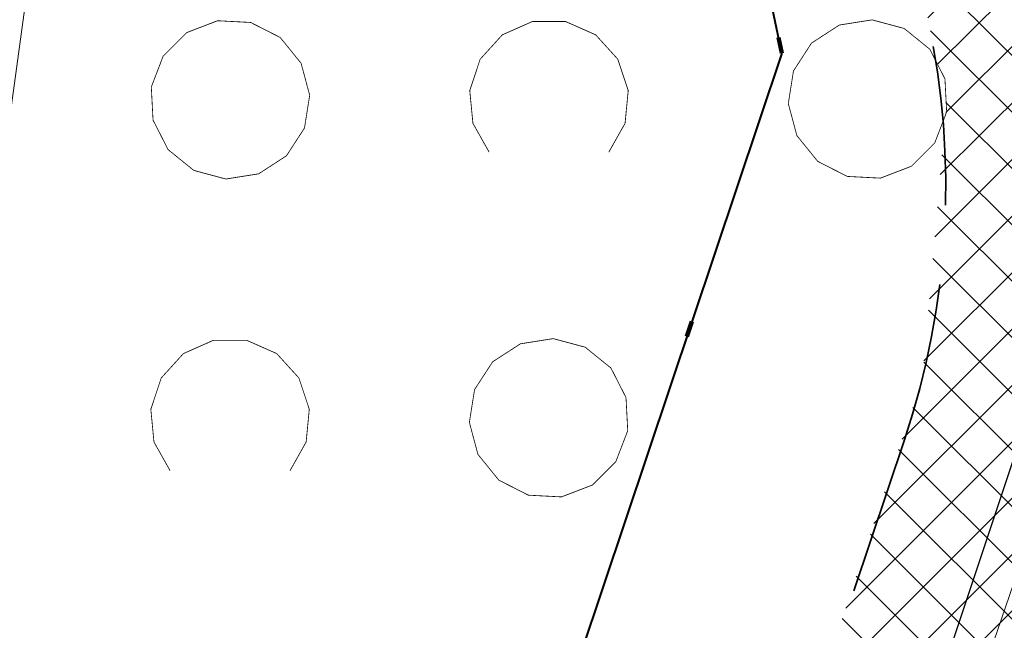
# Model space of a CAD drawing. Header units: metres. Extents: x 6599773 to 13199707, y 5688499 to 11377233.
# Tile 225 of 256: x 6600007.94 to 6600014.11, y 5689065.34 to 5689069.17. Entities that reach past the tile are written whole.
import ezdxf

# ---------------------------------------------------------------- set-up
doc = ezdxf.new("R2010")
doc.units = ezdxf.units.M
doc.header["$MEASUREMENT"] = 0
for name, pattern in [('1', [0]), ('9', [1, 0, -1]), ('BTO', [0]), ('BUG', [1.5, 1, -0.5]), ('GUK', [2, 1.5, -0.5])]:
    doc.linetypes.add(name, pattern=pattern)
doc.layers.get('0').update_dxf_attribs({"linetype": 'CONTINUOUS', "lineweight": 5})
for name, color, linetype, lineweight in [('_kolor chodnik', 50, '1', 0), ('_kolor zjazdy kostka', 7, '1', 0), ('_kolor ścieżka', 10, '1', 0), ('_kraweznik', 7, 'CONTINUOUS', 35), ('_linie rozgran', 100, '9', 90), ('_obrzeze', 10, 'BUG', 35), ('AS__Nowe_granice', 140, 'CONTINUOUS', 30), ('Kontury', 90, 'GUK', 5), ('OTK_L_5', 7, 'CONTINUOUS', 5), ('OTZ_L_1', 7, 'CONTINUOUS', 5)]:
    doc.layers.add(name, color=color, linetype=linetype, lineweight=lineweight)
for name, color, linetype, lineweight, true_color in [('_kolor jezdnia', 7, '1', 0, 0x00dbdb), ('_kolor pobocze', 7, '1', 0, 0xff66ff), ('_podział mój', 7, 'BTO', 40, 0xdb70ff)]:
    doc.layers.add(name, color=color, linetype=linetype, lineweight=lineweight, true_color=true_color)
pattern_1 = [(45, (0, 0), (-0.1767766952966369, 0.1767766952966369), []), (135, (0, 0), (-0.1767766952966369, -0.1767766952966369), [])]

# ---------------------------------------------------------------- blocks, each defined once
blk = doc.blocks.new('2_OTZK')
at = {"color": 7, "const_width": 0.005000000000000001}
for points in [[(-0.6431084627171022, 0.6411612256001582), (-0.8175084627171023, 0.5279612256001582), (-1.022908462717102, 0.4954612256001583), (-1.223708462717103, 0.5492612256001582), (-1.385308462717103, 0.6800612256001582), (-1.479708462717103, 0.8653612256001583), (-1.490508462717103, 1.072961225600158), (-1.416008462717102, 1.267061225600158), (-1.269008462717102, 1.414061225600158), (-1.074908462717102, 1.488561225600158), (-0.8673084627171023, 1.477761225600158), (-0.6820084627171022, 1.383361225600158), (-0.5512084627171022, 1.221761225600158), (-0.4974084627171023, 1.020961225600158), (-0.5299084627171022, 0.8155612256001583), (-0.6431084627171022, 0.6411612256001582)], [(0.6282915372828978, 0.6640612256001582), (0.5264915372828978, 0.8442612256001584), (0.5063915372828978, 1.050261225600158), (0.5714915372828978, 1.246761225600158), (0.7104915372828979, 1.400161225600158), (0.8997915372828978, 1.483961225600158), (1.106791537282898, 1.483961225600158), (1.296091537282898, 1.400161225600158), (1.435091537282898, 1.246761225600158), (1.500191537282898, 1.050261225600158), (1.480091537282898, 0.8442612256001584), (1.378291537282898, 0.6640612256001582)], [(-1.372308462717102, -1.335238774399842), (-1.473808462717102, -1.154938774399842), (-1.493508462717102, -0.9491387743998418), (-1.428308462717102, -0.7528387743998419), (-1.289208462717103, -0.5997387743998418), (-1.100108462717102, -0.5160387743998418), (-0.8933084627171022, -0.5160387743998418), (-0.7042084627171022, -0.5997387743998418), (-0.5651084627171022, -0.7528387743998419), (-0.4999084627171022, -0.9491387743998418), (-0.5196084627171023, -1.154938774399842), (-0.6211084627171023, -1.335238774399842)], [(0.6496915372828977, -0.6516387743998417), (0.8240915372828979, -0.5384387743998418), (1.029491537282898, -0.5059387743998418), (1.230291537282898, -0.5597387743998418), (1.391891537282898, -0.6905387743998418), (1.486291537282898, -0.8758387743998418), (1.497091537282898, -1.083438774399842), (1.422591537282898, -1.277538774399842), (1.275591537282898, -1.424538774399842), (1.081491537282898, -1.499038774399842), (0.8738915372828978, -1.488238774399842), (0.6885915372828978, -1.393838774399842), (0.5577915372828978, -1.232238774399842), (0.5039915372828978, -1.031438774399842), (0.5364915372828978, -0.8260387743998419), (0.6496915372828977, -0.6516387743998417)]]:
    blk.add_lwpolyline(points, dxfattribs=at)

msp = doc.modelspace()

# ---------------------------------------------------------------- hatches: boundary and pattern name
at = {"layer": '_kolor chodnik'}
h = msp.add_hatch(dxfattribs=at)
h.set_pattern_fill('ANSI37', color=256, scale=2)
h.set_pattern_definition(pattern_1)
h.paths.add_polyline_path([(6599849.938171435, 5688542.085872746), (6599852.232147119, 5688548.938742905), (6599853.573135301, 5688548.489851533), (6599853.827082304, 5688549.248475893), (6599851.793849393, 5688549.929093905), (6599849.895278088, 5688548.982823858), (6599847.823506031, 5688542.793750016)])
edge = h.paths.add_edge_path()
edge.add_line((6600018.106075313, 5689087.454911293), (6600022.42781917, 5689091.229234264))
edge.add_line((6600022.42781917, 5689091.229234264), (6600020.233254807, 5689093.742094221))
edge.add_line((6600020.233254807, 5689093.742094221), (6600017.159471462, 5689091.057656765))
edge.add_arc((6600023.275194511, 5689085.3851404), 8.341433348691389, 137.1531559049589, 148.8016577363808)
edge.add_line((6600016.140105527, 5689089.706021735), (6600018.106075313, 5689087.454911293))
h.paths.add_polyline_path([(6600038.501784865, 5689187.592294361), (6600037.906968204, 5689187.700586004), (6600037.63829624, 5689186.224843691), (6600038.240083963, 5689186.115282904)])
h.paths.add_polyline_path([(6600069.098302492, 5689360.276020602), (6600068.321239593, 5689360.413462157), (6600068.064048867, 5689358.936495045), (6600068.836639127, 5689358.799546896)])
h.paths.add_polyline_path([(6600082.393785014, 5689362.950258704), (6600082.941124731, 5689366.103121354), (6600081.481377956, 5689366.361351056), (6600080.923159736, 5689363.210828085)])
h.paths.add_polyline_path([(6600074.022236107, 5689388.065861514), (6600072.983907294, 5689388.249860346), (6600072.723374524, 5689386.77253894), (6600073.760538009, 5689386.588865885)])
h.paths.add_polyline_path([(6600105.613104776, 5689486.405659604), (6600106.749499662, 5689489.711933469), (6600105.298891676, 5689490.233346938), (6600104.143487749, 5689486.917306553)], flags=17)
h.paths.add_polyline_path([(6600132.519778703, 5689678.737346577), (6600131.761827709, 5689678.896110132), (6600131.444670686, 5689677.429261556), (6600132.212256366, 5689677.269208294)])
h.paths.add_polyline_path([(6600156.649397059, 5689798.7449027), (6600156.48800471, 5689797.958860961), (6600157.450195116, 5689797.757316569), (6600157.615023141, 5689798.542205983)])
h.paths.add_polyline_path([(6600189.055358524, 5689948.643107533), (6600187.902868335, 5689948.884512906), (6600187.600024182, 5689947.417400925), (6600188.748131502, 5689947.176379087)])
edge = h.paths.add_edge_path()
edge.add_line((6600204.459383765, 5690032.969035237), (6600204.153258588, 5690031.227801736))
edge.add_arc((6600202.328347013, 5690027.299936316), 4.331100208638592, 41.85300125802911, 65.08011549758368, ccw=False)
edge.add_arc((6600032.90393149, 5690051.979071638), 174.020003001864, 352.8070218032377, 353.495463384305)
edge.add_arc((6600202.372679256, 5690027.343587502), 5.999999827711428, 55.12102442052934, 69.64815978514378)
edge = h.paths.add_edge_path()
edge.add_line((6600205.046027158, 5690040.265402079), (6600204.972740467, 5690038.483452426))
edge.add_arc((6600203.986269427, 5690044.401803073), 5.999999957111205, 279.4630688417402, 294.9140560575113)
edge.add_line((6600206.513819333, 5690038.960158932), (6600206.607027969, 5690041.030672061))
edge.add_arc((6600203.986269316, 5690044.401803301), 4.270000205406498, 284.3702444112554, 307.86193139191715, ccw=False)
edge = h.paths.add_edge_path()
edge.add_arc((6600203.547470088, 5690044.558759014), 6.446878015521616, 324.4350091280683, 356.2013368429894, ccw=False)
edge.add_arc((6600203.986269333, 5690044.401803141), 6.00000007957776, 323.2169970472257, 357.4193489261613)
h.paths.add_polyline_path([(6600208.910055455, 5690121.713696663), (6600208.146285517, 5690121.748120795), (6600207.125602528, 5690121.794124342), (6600209.971605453, 5690121.665851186)])
edge = h.paths.add_edge_path()
edge.add_line((6600238.769818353, 5690481.648294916), (6600240.338176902, 5690490.873746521))
edge.add_line((6600240.338176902, 5690490.873746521), (6600241.251295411, 5690510.829461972))
edge.add_line((6600241.251295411, 5690510.829461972), (6600239.524022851, 5690510.928942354))
edge.add_line((6600239.524022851, 5690510.928942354), (6600238.633343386, 5690491.167757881))
edge.add_line((6600238.633343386, 5690491.167757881), (6600234.579716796, 5690467.661262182))
edge.add_line((6600234.579716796, 5690467.661262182), (6600234.449796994, 5690464.966873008))
edge.add_arc((6600242.443669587, 5690464.607462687), 8.00194818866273, 177.4256738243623, 268.2543056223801)
edge.add_line((6600242.199903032, 5690456.609228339), (6600242.216657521, 5690457.359274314))
edge.add_line((6600242.216657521, 5690457.359274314), (6600242.305257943, 5690458.836738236))
edge.add_arc((6600242.444504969, 5690464.607952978), 5.772894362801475, 177.0298084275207, 268.6178439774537, ccw=False)
edge.add_line((6600236.679365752, 5690464.907083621), (6600236.951876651, 5690470.95443634))
edge.add_line((6600236.951876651, 5690470.95443634), (6600238.150786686, 5690478.210832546))
edge.add_line((6600238.150786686, 5690478.210832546), (6600238.769818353, 5690481.648294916))
h.paths.add_polyline_path([(6600238.769818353, 5690481.648294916), (6600238.150786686, 5690478.210832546), (6600239.670056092, 5690477.930590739), (6600240.266710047, 5690481.376366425)], flags=17)
edge = h.paths.add_edge_path()
edge.add_line((6600223.366500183, 5690460.339976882), (6600223.276803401, 5690457.948865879))
edge.add_arc((6600221.105749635, 5690465.64864014), 7.999999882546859, 285.7465040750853, 299.8464885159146)
edge.add_line((6600225.08717264, 5690458.709744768), (6600225.240084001, 5690461.623695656))
edge.add_arc((6600221.105749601, 5690465.648640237), 5.769999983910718, 293.06724420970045, 315.7681070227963, ccw=False)
edge = h.paths.add_edge_path()
edge.add_arc((6600220.025145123, 5690444.676291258), 5.77000016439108, 37.996647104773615, 59.94382588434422, ccw=False)
edge.add_line((6600224.572175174, 5690448.22839199), (6600224.817793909, 5690451.081798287))
edge.add_arc((6600220.025145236, 5690444.676291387), 7.999999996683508, 53.19588653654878, 68.15166733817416)
edge.add_line((6600223.00235276, 5690452.101669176), (6600222.91504296, 5690449.670427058))
edge = h.paths.add_edge_path()
edge.add_arc((6600221.105749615, 5690465.648640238), 7.999999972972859, 328.0222308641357, 357.0132597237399)
edge.add_line((6600229.094882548, 5690465.23180147), (6600229.218816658, 5690467.593604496))
edge.add_line((6600229.218816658, 5690467.593604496), (6600228.218919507, 5690467.645774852))
edge.add_line((6600228.218919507, 5690467.645774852), (6600227.891778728, 5690461.411918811))
h.paths.add_polyline_path([(6600200.980142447, 5690012.236744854), (6600202.31727834, 5690011.956662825), (6600202.522293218, 5690012.935421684), (6600201.182321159, 5690013.216097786)])
h.paths.add_polyline_path([(6600196.457878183, 5689983.98337835), (6600195.202332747, 5689984.246370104), (6600194.899091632, 5689982.777335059), (6600196.150355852, 5689982.515240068)])
edge = h.paths.add_edge_path()
edge.add_line((6600112.305909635, 5689517.99101877), (6600112.691041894, 5689519.807934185))
edge.add_line((6600112.691041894, 5689519.807934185), (6600113.245521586, 5689522.423769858))
edge.add_line((6600113.245521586, 5689522.423769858), (6600111.553124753, 5689522.782507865))
edge.add_line((6600111.553124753, 5689522.782507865), (6600107.405864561, 5689503.217226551))
edge.add_line((6600107.405864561, 5689503.217226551), (6600099.494506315, 5689480.361667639))
edge.add_line((6600099.494506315, 5689480.361667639), (6600099.182814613, 5689478.891218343))
edge.add_arc((6600107.008997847, 5689477.232359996), 8.000059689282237, 168.0325629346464, 257.7529108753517)
edge.add_line((6600105.311960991, 5689469.414366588), (6600105.784990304, 5689471.593619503))
edge.add_arc((6600107.008927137, 5689477.232314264), 5.769999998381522, 168.0321375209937, 257.7533362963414, ccw=False)
edge.add_line((6600101.364343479, 5689478.42879883), (6600101.647245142, 5689479.76342708))
edge.add_line((6600101.647245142, 5689479.76342708), (6600104.143487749, 5689486.917306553))
edge.add_line((6600104.143487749, 5689486.917306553), (6600105.298891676, 5689490.233346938))
edge.add_line((6600105.298891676, 5689490.233346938), (6600108.240043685, 5689498.809726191))
edge.add_line((6600108.240043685, 5689498.809726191), (6600112.305909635, 5689517.99101877))
h.paths.add_polyline_path([(6600136.009573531, 5689645.499114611), (6600138.333647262, 5689645.012304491), (6600138.661671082, 5689646.578318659), (6600134.869459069, 5689647.372651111)])
at = {"layer": '_kolor jezdnia'}
h = msp.add_hatch(dxfattribs=at)
h.set_pattern_fill('ANSI37', color=256, scale=2.2)
h.set_pattern_definition([(311.9999999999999, (0, 0), (0.2043648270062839, 0.1840109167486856), []), (41.99999999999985, (0, 0), (-0.1840109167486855, 0.2043648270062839), [])])
edge = h.paths.add_edge_path()
edge.add_line((6599833.066047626, 5688539.933393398), (6599850.649511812, 5688527.983462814))
edge.add_arc((6599857.337592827, 5688536.653968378), 10.95025544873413, 169.5012687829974, 232.3548431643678, ccw=False)
edge.add_arc((6599858.085851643, 5688536.618142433), 11.69295282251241, 162.2507788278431, 169.9967502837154, ccw=False)
edge.add_line((6599846.949484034, 5688540.182754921), (6599847.823506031, 5688542.793750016))
edge.add_line((6599847.823506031, 5688542.793750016), (6599849.895278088, 5688548.982823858))
edge.add_line((6599849.895278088, 5688548.982823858), (6599852.434748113, 5688556.56906746))
edge.add_line((6599852.434748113, 5688556.56906746), (6599928.48625871, 5688783.760284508))
edge.add_line((6599928.48625871, 5688783.760284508), (6599931.025728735, 5688791.34652811))
edge.add_line((6599931.025728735, 5688791.34652811), (6599996.657773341, 5688987.411326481))
edge.add_line((6599996.657773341, 5688987.411326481), (6599999.197243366, 5688994.997570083))
edge.add_line((6599999.197243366, 5688994.997570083), (6600021.930100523, 5689062.908193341))
edge.add_line((6600021.930100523, 5689062.908193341), (6600017.620224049, 5689067.371531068))
edge.add_line((6600017.620224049, 5689067.371531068), (6600016.714558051, 5689064.654078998))
edge.add_line((6600016.714558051, 5689064.654078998), (6600012.423620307, 5689051.835617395))
edge.add_line((6600012.423620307, 5689051.835617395), (6600009.884150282, 5689044.249373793))
edge.add_line((6600009.884150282, 5689044.249373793), (6599977.53516164, 5688947.612159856))
edge.add_line((6599977.53516164, 5688947.612159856), (6599974.995691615, 5688940.025916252))
edge.add_line((6599974.995691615, 5688940.025916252), (6599942.096912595, 5688841.746295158))
edge.add_line((6599942.096912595, 5688841.746295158), (6599939.557442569, 5688834.160051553))
edge.add_line((6599939.557442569, 5688834.160051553), (6599882.679288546, 5688664.246042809))
edge.add_line((6599882.679288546, 5688664.246042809), (6599880.139818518, 5688656.659799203))
edge.add_line((6599880.139818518, 5688656.659799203), (6599852.464543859, 5688573.984527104))
edge.add_line((6599852.464543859, 5688573.984527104), (6599842.470137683, 5688544.127903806))
edge.add_arc((6599835.706422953, 5688546.652910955), 7.219660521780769, 248.54809133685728, 339.52856074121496, ccw=False)
h.paths.add_polyline_path([(6600044.653202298, 5689172.271628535), (6600046.276244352, 5689181.431901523), (6600047.759199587, 5689189.801539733), (6600051.0603021, 5689208.432603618), (6600052.368792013, 5689215.817578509), (6600054.808584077, 5689229.587499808), (6600056.11707399, 5689236.972474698), (6600057.346666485, 5689243.912161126), (6600058.655146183, 5689251.297078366), (6600058.831439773, 5689252.292060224), (6600060.098987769, 5689259.445963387), (6600060.139929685, 5689259.677035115), (6600061.407468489, 5689266.830886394), (6600072.329030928, 5689328.470998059), (6600073.637511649, 5689335.855921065), (6600077.337304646, 5689356.73715072), (6600078.820259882, 5689365.106788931), (6600081.142794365, 5689378.214921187), (6600082.53851694, 5689386.092227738), (6600095.187867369, 5689457.483787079), (6600091.082877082, 5689465.8405575), (6600089.043088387, 5689454.328211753), (6600087.870641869, 5689447.711051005), (6600087.560133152, 5689445.958573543), (6600086.562151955, 5689440.326076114), (6600082.433200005, 5689417.022719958), (6600080.95024477, 5689408.65308175), (6600077.202698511, 5689387.502337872), (6600075.719743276, 5689379.132699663), (6600073.469199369, 5689366.430874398), (6600071.986244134, 5689358.061236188), (6600069.986864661, 5689346.776955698), (6600068.591142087, 5689338.899649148), (6600065.559290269, 5689321.78820693), (6600064.163567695, 5689313.91090038), (6600059.719426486, 5689288.828650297), (6600058.323703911, 5689280.951343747), (6600057.563846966, 5689276.662793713), (6600056.168124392, 5689268.785487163), (6600054.804920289, 5689261.091711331), (6600053.409197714, 5689253.214404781), (6600053.264817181, 5689252.399536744), (6600051.869094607, 5689244.522230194), (6600051.183555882, 5689240.653124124), (6600049.787833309, 5689232.775817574), (6600046.593849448, 5689214.749319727), (6600045.198126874, 5689206.872013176), (6600044.41754409, 5689202.466488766), (6600042.934588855, 5689194.096850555), (6600036.429952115, 5689157.38538759), (6600034.94699688, 5689149.01574938), (6600030.579776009, 5689124.367629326), (6600027.529365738, 5689107.151445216), (6600024.895072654, 5689094.014582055), (6600030.583685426, 5689094.264316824), (6600032.945013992, 5689106.191885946), (6600043.170247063, 5689163.901990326)])
edge = h.paths.add_edge_path()
edge.add_line((6600111.106812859, 5689535.144351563), (6600111.256844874, 5689535.85214863))
edge.add_line((6600111.256844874, 5689535.85214863), (6600112.915748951, 5689543.678261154))
edge.add_line((6600112.915748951, 5689543.678261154), (6600117.304772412, 5689564.384094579))
edge.add_line((6600117.304772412, 5689564.384094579), (6600119.067357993, 5689572.699339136))
edge.add_line((6600119.067357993, 5689572.699339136), (6600120.087667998, 5689577.512794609))
edge.add_line((6600120.087667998, 5689577.512794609), (6600121.64289057, 5689584.849775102))
edge.add_line((6600121.64289057, 5689584.849775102), (6600128.436769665, 5689616.900852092))
edge.add_line((6600128.436769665, 5689616.900852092), (6600129.991992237, 5689624.237832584))
edge.add_line((6600129.991992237, 5689624.237832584), (6600132.660554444, 5689636.827148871))
edge.add_line((6600132.660554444, 5689636.827148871), (6600133.208838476, 5689639.444704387))
edge.add_line((6600133.208838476, 5689639.444704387), (6600134.848957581, 5689647.274775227))
edge.add_line((6600134.848957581, 5689647.274775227), (6600138.97649476, 5689666.979995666))
edge.add_line((6600138.97649476, 5689666.979995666), (6600140.51410642, 5689674.320687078))
edge.add_line((6600140.51410642, 5689674.320687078), (6600145.209128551, 5689696.735129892))
edge.add_line((6600145.209128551, 5689696.735129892), (6600146.746740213, 5689704.075821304))
edge.add_line((6600146.746740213, 5689704.075821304), (6600151.462308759, 5689726.588354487))
edge.add_line((6600151.462308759, 5689726.588354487), (6600152.999920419, 5689733.929045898))
edge.add_line((6600152.999920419, 5689733.929045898), (6600155.244070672, 5689744.642813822))
edge.add_line((6600155.244070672, 5689744.642813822), (6600156.781682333, 5689751.983505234))
edge.add_line((6600156.781682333, 5689751.983505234), (6600161.635515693, 5689775.156126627))
edge.add_line((6600161.635515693, 5689775.156126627), (6600163.378142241, 5689783.475576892))
edge.add_line((6600163.378142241, 5689783.475576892), (6600163.850769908, 5689785.731942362))
edge.add_line((6600163.850769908, 5689785.731942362), (6600167.028500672, 5689800.90270461))
edge.add_line((6600167.028500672, 5689800.90270461), (6600179.490888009, 5689860.399222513))
edge.add_line((6600179.490888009, 5689860.399222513), (6600181.233514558, 5689868.718672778))
edge.add_line((6600181.233514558, 5689868.718672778), (6600181.84713393, 5689871.648144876))
edge.add_line((6600181.84713393, 5689871.648144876), (6600183.38474559, 5689878.988836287))
edge.add_line((6600183.38474559, 5689878.988836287), (6600184.935818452, 5689886.393792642))
edge.add_line((6600184.935818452, 5689886.393792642), (6600186.575937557, 5689894.223863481))
edge.add_line((6600186.575937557, 5689894.223863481), (6600194.051338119, 5689929.912074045))
edge.add_line((6600194.051338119, 5689929.912074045), (6600195.691457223, 5689937.742144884))
edge.add_line((6600195.691457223, 5689937.742144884), (6600202.915799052, 5689972.231779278))
edge.add_line((6600202.915799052, 5689972.231779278), (6600204.555918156, 5689980.061850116))
edge.add_line((6600204.555918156, 5689980.061850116), (6600206.062781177, 5689987.255744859))
edge.add_line((6600206.062781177, 5689987.255744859), (6600207.702900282, 5689995.085815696))
edge.add_line((6600207.702900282, 5689995.085815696), (6600210.232559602, 5690007.162628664))
edge.add_line((6600210.232559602, 5690007.162628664), (6600211.694938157, 5690014.144150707))
edge.add_arc((6600028.177652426, 5690052.584442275), 187.5000004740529, 348.1696294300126, 357.4195276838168)
edge.add_line((6600215.487522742, 5690044.142720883), (6600208.310270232, 5690026.480446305))
edge.add_arc((6600032.903933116, 5690051.97907145), 177.2500013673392, 348.1696294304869, 351.7289130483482, ccw=False)
edge.add_line((6600206.38894146, 5690015.640182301), (6600205.966941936, 5690013.625519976))
edge.add_line((6600205.966941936, 5690013.625519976), (6600204.326822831, 5690005.795449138))
edge.add_line((6600204.326822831, 5690005.795449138), (6600197.076961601, 5689971.183982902))
edge.add_line((6600197.076961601, 5689971.183982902), (6600195.334335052, 5689962.864532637))
edge.add_line((6600195.334335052, 5689962.864532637), (6600193.44722506, 5689953.855305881))
edge.add_line((6600193.44722506, 5689953.855305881), (6600191.909227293, 5689946.512771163))
edge.add_line((6600191.909227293, 5689946.512771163), (6600185.49684423, 5689915.899498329))
edge.add_line((6600185.49684423, 5689915.899498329), (6600183.856521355, 5689908.068454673))
edge.add_line((6600183.856521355, 5689908.068454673), (6600182.066605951, 5689899.523243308))
edge.add_line((6600182.066605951, 5689899.523243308), (6600180.32407057, 5689891.204228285))
edge.add_line((6600180.32407057, 5689891.204228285), (6600174.320344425, 5689862.541919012))
edge.add_line((6600174.320344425, 5689862.541919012), (6600172.577809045, 5689854.222903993))
edge.add_line((6600172.577809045, 5689854.222903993), (6600163.663810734, 5689811.666703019))
edge.add_line((6600163.663810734, 5689811.666703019), (6600162.023782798, 5689803.837067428))
edge.add_line((6600162.023782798, 5689803.837067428), (6600160.924220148, 5689798.587659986))
edge.add_line((6600160.924220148, 5689798.587659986), (6600159.279208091, 5689790.734229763))
edge.add_line((6600159.279208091, 5689790.734229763), (6600157.107250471, 5689780.365115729))
edge.add_line((6600157.107250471, 5689780.365115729), (6600155.462238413, 5689772.511685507))
edge.add_line((6600155.462238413, 5689772.511685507), (6600153.380318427, 5689762.572418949))
edge.add_line((6600153.380318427, 5689762.572418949), (6600151.735124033, 5689754.718118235))
edge.add_line((6600151.735124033, 5689754.718118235), (6600148.586504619, 5689739.686336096))
edge.add_line((6600148.586504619, 5689739.686336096), (6600146.885007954, 5689731.563243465))
edge.add_line((6600146.885007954, 5689731.563243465), (6600141.75088822, 5689707.052510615))
edge.add_line((6600141.75088822, 5689707.052510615), (6600140.110896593, 5689699.223048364))
edge.add_line((6600140.110896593, 5689699.223048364), (6600133.483561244, 5689667.583574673))
edge.add_line((6600133.483561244, 5689667.583574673), (6600131.860394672, 5689659.834436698))
edge.add_line((6600131.860394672, 5689659.834436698), (6600131.740984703, 5689659.26436315))
edge.add_line((6600131.740984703, 5689659.26436315), (6600130.117814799, 5689651.515209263))
edge.add_line((6600130.117814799, 5689651.515209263), (6600127.278733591, 5689637.961189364))
edge.add_line((6600127.278733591, 5689637.961189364), (6600126.924568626, 5689636.290366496))
edge.add_line((6600126.924568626, 5689636.290366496), (6600125.166244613, 5689627.995226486))
edge.add_line((6600125.166244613, 5689627.995226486), (6600118.009503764, 5689594.232298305))
edge.add_line((6600118.009503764, 5689594.232298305), (6600116.251179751, 5689585.937158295))
edge.add_line((6600116.251179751, 5689585.937158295), (6600113.665314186, 5689573.737975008))
edge.add_line((6600113.665314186, 5689573.737975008), (6600111.898534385, 5689565.402943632))
edge.add_line((6600111.898534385, 5689565.402943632), (6600104.889982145, 5689532.33911599))
edge.add_line((6600104.889982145, 5689532.33911599), (6600103.226635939, 5689524.492047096))
edge.add_line((6600103.226635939, 5689524.492047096), (6600096.623876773, 5689493.342605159))
edge.add_line((6600096.623876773, 5689493.342605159), (6600094.968986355, 5689485.53542763))
edge.add_line((6600094.968986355, 5689485.53542763), (6600094.300101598, 5689482.379870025))
edge.add_line((6600094.300101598, 5689482.379870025), (6600099.182814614, 5689478.891218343))
edge.add_line((6600099.182814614, 5689478.891218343), (6600099.494506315, 5689480.361667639))
edge.add_line((6600099.494506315, 5689480.361667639), (6600111.106812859, 5689535.144351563))
edge = h.paths.add_edge_path()
edge.add_arc((6600239.213891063, 5690851.4003676), 10.0000000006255, -2.8342403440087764, 76.13703556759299, ccw=False)
edge.add_line((6600249.201658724, 5690850.905901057), (6600249.082723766, 5690848.503524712))
edge.add_line((6600249.082723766, 5690848.503524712), (6600247.016487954, 5690806.767468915))
edge.add_line((6600247.016487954, 5690806.767468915), (6600246.092398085, 5690789.152178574))
edge.add_line((6600246.092398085, 5690789.152178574), (6600233.768116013, 5690572.015170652))
edge.add_line((6600233.768116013, 5690572.015170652), (6600228.959056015, 5690465.29620206))
edge.add_line((6600228.959056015, 5690465.29620206), (6600234.588724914, 5690465.017134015))
edge.add_line((6600234.588724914, 5690465.017134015), (6600239.26254019, 5690571.767576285))
edge.add_line((6600239.26254019, 5690571.767576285), (6600252.505038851, 5690806.400146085))
edge.add_line((6600252.505038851, 5690806.400146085), (6600254.569211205, 5690848.094521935))
edge.add_arc((6600262.559425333, 5690847.6989487), 7.999999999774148, 76.13703557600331, 177.1657596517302, ccw=False)
edge.add_line((6600264.476229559, 5690855.465921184), (6600241.609896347, 5690861.109083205))
edge = h.paths.add_edge_path()
edge.add_line((6600250.031475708, 5690451.625307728), (6600250.231741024, 5690455.772579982))
edge.add_line((6600250.231741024, 5690455.772579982), (6600246.257763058, 5690456.417303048))
edge.add_line((6600246.257763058, 5690456.417303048), (6600242.171761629, 5690456.61060902))
edge.add_arc((6600242.563100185, 5690464.586983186), 7.985968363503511, 176.9123644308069, 267.1911945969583, ccw=False)
edge.add_line((6600234.588724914, 5690465.017134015), (6600228.959056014, 5690465.29620206))
edge.add_arc((6600220.965133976, 5690465.657286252), 8.002072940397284, 267.8289300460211, 357.413716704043, ccw=False)
edge.add_line((6600220.661989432, 5690457.660957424), (6600212.406915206, 5690458.119572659))
edge.add_line((6600212.406915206, 5690458.119572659), (6600208.431872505, 5690457.817501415))
edge.add_line((6600208.431872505, 5690457.817501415), (6600208.233912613, 5690454.548331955))
edge.add_line((6600208.233912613, 5690454.548331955), (6600212.129565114, 5690453.127270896))
edge.add_line((6600212.129565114, 5690453.127270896), (6600218.640548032, 5690452.76554962))
edge.add_line((6600218.640548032, 5690452.76554962), (6600216.486747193, 5690452.885205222))
edge.add_line((6600216.486747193, 5690452.885205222), (6600220.46890539, 5690452.663974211))
edge.add_arc((6600220.025145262, 5690444.676291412), 7.999999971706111, -0.3386579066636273, 86.8201700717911, ccw=False)
edge.add_line((6600228.025005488, 5690444.629006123), (6600227.803602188, 5690439.649256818))
edge.add_line((6600227.803602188, 5690439.649256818), (6600226.885525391, 5690435.936828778))
edge.add_line((6600226.885525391, 5690435.936828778), (6600225.534849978, 5690405.967249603))
edge.add_line((6600225.534849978, 5690405.967249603), (6600226.115199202, 5690402.187514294))
edge.add_line((6600226.115199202, 5690402.187514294), (6600213.445139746, 5690121.008786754))
edge.add_line((6600213.445139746, 5690121.008786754), (6600213.352800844, 5690118.960058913))
edge.add_line((6600213.352800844, 5690118.960058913), (6600209.980184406, 5690044.131649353))
edge.add_arc((6600203.986269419, 5690044.401803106), 5.999999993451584, 257.4162346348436, 357.41934921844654, ccw=False)
edge.add_line((6600202.679069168, 5690038.545931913), (6600201.589735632, 5690033.666039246))
edge.add_line((6600201.589735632, 5690033.666039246), (6600203.67987942, 5690033.199458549))
edge.add_arc((6600202.372679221, 5690027.343587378), 5.999999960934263, -8.27108729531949, 77.41623506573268, ccw=False)
edge.add_line((6600208.310270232, 5690026.480446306), (6600215.487522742, 5690044.142720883))
edge.add_line((6600215.487522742, 5690044.142720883), (6600216.199687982, 5690059.944661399))
edge.add_line((6600216.199687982, 5690059.944661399), (6600216.537356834, 5690067.437056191))
edge.add_line((6600216.537356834, 5690067.437056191), (6600223.893528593, 5690230.66011469))
edge.add_line((6600223.893528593, 5690230.66011469), (6600224.231197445, 5690238.152509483))
edge.add_line((6600224.231197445, 5690238.152509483), (6600233.507835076, 5690443.987992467))
edge.add_arc((6600241.499722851, 5690443.627812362), 7.999999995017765, 87.29208981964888, 177.4195277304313, ccw=False)
edge.add_line((6600241.877677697, 5690451.618879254), (6600246.021541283, 5690451.422886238))
edge.add_line((6600246.021541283, 5690451.422886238), (6600246.427694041, 5690451.443388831))
edge.add_line((6600246.427694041, 5690451.443388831), (6600246.793970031, 5690451.461878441))
edge.add_line((6600246.793970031, 5690451.461878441), (6600250.031475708, 5690451.625307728))
edge = h.paths.add_edge_path()
edge.add_line((6600007.33756506, 5689086.20374581), (6600006.980466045, 5689080.740822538))
edge.add_line((6600006.980466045, 5689080.740822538), (6600007.229745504, 5689080.720859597))
edge.add_line((6600007.229745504, 5689080.720859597), (6600008.093335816, 5689080.601653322))
edge.add_line((6600008.093335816, 5689080.601653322), (6600008.702681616, 5689080.53831051))
edge.add_arc((6600008.140193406, 5689070.554142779), 9.999999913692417, -18.557800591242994, 86.77547804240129, ccw=False)
edge.add_line((6600017.620224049, 5689067.371531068), (6600021.930100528, 5689062.908193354))
edge.add_arc((6599734.83819726, 5689159.011261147), 302.7499967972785, 341.4922000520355, 343.8640860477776)
edge.add_arc((6600034.895369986, 5689072.315877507), 9.581213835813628, 98.63328270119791, 164.5273290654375, ccw=False)
edge.add_line((6600033.457137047, 5689081.788529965), (6600033.832640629, 5689081.798737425))
edge.add_line((6600033.832640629, 5689081.798737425), (6600034.422462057, 5689082.05700874))
edge.add_line((6600034.422462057, 5689082.05700874), (6600036.833623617, 5689082.139040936))
edge.add_line((6600036.833623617, 5689082.139040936), (6600036.730225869, 5689087.148851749))
edge.add_line((6600036.730225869, 5689087.148851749), (6600036.579860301, 5689087.134303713))
edge.add_arc((6600036.479565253, 5689093.136286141), 6.002820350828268, 169.1687651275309, 270.9573417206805, ccw=False)
edge.add_line((6600030.583685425, 5689094.264316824), (6600024.895072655, 5689094.014582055))
edge.add_arc((6600015.200558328, 5689096.162123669), 9.929528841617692, 271.0943432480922, 347.5094668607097, ccw=False)
edge.add_arc((6600014.909438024, 5689089.646776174), 3.446070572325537, 264.4236009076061, 278.0194998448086, ccw=False)
edge.add_line((6600014.574573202, 5689086.217014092), (6600014.299554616, 5689086.232508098))
edge.add_line((6600014.299554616, 5689086.232508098), (6600010.474232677, 5689086.448019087))
edge.add_line((6600010.474232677, 5689086.448019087), (6600007.33756506, 5689086.20374581))
edge = h.paths.add_edge_path()
edge.add_line((6600105.490725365, 5689463.953528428), (6600106.927559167, 5689464.047234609))
edge.add_line((6600106.927559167, 5689464.047234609), (6600107.835, 5689468.66))
edge.add_line((6600107.835, 5689468.66), (6600105.311960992, 5689469.414366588))
edge.add_arc((6600107.008997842, 5689477.232359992), 8.000059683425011, 168.0325628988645, 257.7529109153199, ccw=False)
edge.add_line((6600099.182814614, 5689478.891218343), (6600094.300101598, 5689482.379870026))
edge.add_arc((6600586.245114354, 5689378.10423892), 502.8750369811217, 168.032376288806, 169.9522165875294)
edge.add_line((6600091.082877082, 5689465.8405575), (6600095.187867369, 5689457.483787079))
edge.add_arc((6600103.06517392, 5689456.088064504), 8.000000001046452, 77.7533362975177, 169.9524553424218, ccw=False)
edge.add_line((6600104.762140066, 5689463.906012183), (6600105.490725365, 5689463.953528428))
at = {"layer": '_kolor pobocze'}
h = msp.add_hatch(dxfattribs=at)
h.set_pattern_fill('ANSI37', color=256, scale=2)
h.set_pattern_definition(pattern_1)
edge = h.paths.add_edge_path()
edge.add_line((6600035.926965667, 5689101.56944285), (6600036.046865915, 5689102.311543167))
edge.add_arc((6600058.171848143, 5689233.778275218), 133.3154772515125, 259.4578941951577, 260.4470163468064, ccw=False)
edge.add_line((6600033.780707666, 5689102.713067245), (6600032.142559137, 5689101.847662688))
edge.add_arc((6599734.838175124, 5689159.011266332), 302.7500195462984, 347.6801154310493, 349.11639019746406, ccw=False)
edge.add_arc((6600036.478170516, 5689093.133441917), 6.000000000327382, 167.68011541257, 271.5571101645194)
edge.add_line((6600036.64121064, 5689087.1356575), (6600036.730491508, 5689087.137804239))
edge.add_line((6600036.730491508, 5689087.137804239), (6600036.71246321, 5689087.887583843))
edge.add_line((6600036.71246321, 5689087.887583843), (6600036.559840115, 5689087.884077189))
edge.add_arc((6600036.482532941, 5689093.14290691), 5.259397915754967, 170.6455005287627, 270.84221319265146, ccw=False)
edge.add_arc((6600545.796425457, 5688991.216220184), 524.6691769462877, 167.9170060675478, 168.7028219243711, ccw=False)
edge.add_line((6600032.751078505, 5689101.044345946), (6600034.011432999, 5689101.917298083))
edge.add_line((6600034.011432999, 5689101.917298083), (6600035.926965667, 5689101.56944285))
edge = h.paths.add_edge_path()
edge.add_line((6600002.828843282, 5688994.032881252), (6600003.066918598, 5688994.744091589))
edge.add_line((6600003.066918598, 5688994.744091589), (6600001.227880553, 5688995.359703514))
edge.add_line((6600001.227880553, 5688995.359703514), (6600000.55876659, 5688996.702196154))
edge.add_line((6600000.55876659, 5688996.702196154), (6600022.641310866, 5689062.67011804))
edge.add_arc((6599734.83819395, 5689159.011262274), 303.5000002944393, 341.4922000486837, 343.8640860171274)
edge.add_arc((6600035.267451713, 5689072.092773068), 9.250000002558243, 91.55711016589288, 163.8640860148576, ccw=False)
edge.add_line((6600035.016098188, 5689081.339357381), (6600036.868703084, 5689081.389717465))
edge.add_line((6600036.868703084, 5689081.389717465), (6600036.850674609, 5689082.139504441))
edge.add_line((6600036.850674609, 5689082.139504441), (6600034.995718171, 5689082.089080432))
edge.add_arc((6600035.267451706, 5689072.092773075), 9.999999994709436, 91.55711014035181, 163.8640860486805)
edge.add_arc((6599734.838192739, 5689159.011262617), 302.7500015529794, 341.4922000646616, 343.8640860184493, ccw=False)
edge.add_line((6600021.930100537, 5689062.908193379), (6599999.748942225, 5688996.6456785))
edge.add_line((6599999.748942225, 5688996.6456785), (6600000.695212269, 5688994.747107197))
edge.add_line((6600000.695212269, 5688994.747107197), (6600002.828843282, 5688994.032881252))
h.paths.add_polyline_path([(6599971.7492186, 5688907.297112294), (6599971.084233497, 5688908.631320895), (6599997.822068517, 5688988.526766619), (6599999.164561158, 5688989.195880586), (6600001.003599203, 5688988.580268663), (6600001.241674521, 5688989.291479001), (6599999.108043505, 5688990.005704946), (6599997.2094722, 5688989.059434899), (6599970.270280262, 5688908.583087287), (6599971.216550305, 5688906.684515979), (6599973.350181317, 5688905.970290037), (6599973.588256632, 5688906.681500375)])
h.paths.add_polyline_path([(6599932.504667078, 5688790.060553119), (6599931.835553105, 5688791.403045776), (6599968.343406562, 5688900.4641754), (6599969.685899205, 5688901.133289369), (6599971.524937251, 5688900.517677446), (6599971.763012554, 5688901.228887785), (6599969.629381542, 5688901.94311373), (6599967.730810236, 5688900.996843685), (6599931.025728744, 5688791.34652811), (6599931.971998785, 5688789.447956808), (6599933.988392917, 5688788.772975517), (6599934.226774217, 5688789.484136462)])
at = {"layer": '_kolor zjazdy kostka'}
h = msp.add_hatch(dxfattribs=at)
h.set_pattern_fill('ANSI37', color=256, scale=2)
h.set_pattern_definition(pattern_1)
h.paths.add_polyline_path([(6600244.137440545, 5690813.934732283), (6600242.369522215, 5690814.022127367), (6600242.097568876, 5690808.528921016), (6600243.865482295, 5690808.44142671)])
h.paths.add_polyline_path([(6600247.012128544, 5690806.679412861), (6600247.44273645, 5690815.377295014), (6600247.393289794, 5690814.378518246), (6600247.113277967, 5690808.722537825)])
h.paths.add_polyline_path([(6600242.297085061, 5690788.088808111), (6600240.958726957, 5690788.155683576), (6600240.648818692, 5690782.664569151), (6600241.987258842, 5690782.599147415)])
h.paths.add_polyline_path([(6600245.558275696, 5690780.919298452), (6600246.037231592, 5690789.405686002), (6600244.985820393, 5690788.453468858), (6600244.612601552, 5690781.981345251)])
h.paths.add_polyline_path([(6600241.348405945, 5690723.711515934), (6600242.272017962, 5690722.691689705), (6600242.749709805, 5690731.155680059), (6600241.698138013, 5690730.203317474), (6600241.472690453, 5690726.27550499)])
h.paths.add_polyline_path([(6600225.772794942, 5690394.589141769), (6600224.731429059, 5690393.637598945), (6600224.461246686, 5690387.644646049), (6600225.412923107, 5690386.603142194)])
h.paths.add_polyline_path([(6600223.012390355, 5690333.280720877), (6600223.372595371, 5690341.272607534), (6600222.32835346, 5690340.318436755), (6600222.058239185, 5690334.324941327)])
h.paths.add_polyline_path([(6600215.496388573, 5690166.390602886), (6600215.856593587, 5690174.382489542), (6600214.812834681, 5690173.428760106), (6600214.542018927, 5690167.435062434)])
h.paths.add_polyline_path([(6600212.446537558, 5690121.053392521), (6600213.399499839, 5690120.010473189), (6600213.788744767, 5690128.503024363), (6600212.745135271, 5690127.54943145)])
h.paths.add_polyline_path([(6600209.977420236, 5690121.665589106), (6600210.225142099, 5690127.162117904), (6600207.346107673, 5690127.291879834), (6600207.119593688, 5690121.794395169)])
h.paths.add_polyline_path([(6600207.950178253, 5690070.725854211), (6600204.880846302, 5690070.828947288), (6600204.643784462, 5690065.333808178), (6600207.702521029, 5690065.204598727)])
h.paths.add_polyline_path([(6600200.981479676, 5690012.236464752), (6600199.969248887, 5690007.339980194), (6600201.282587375, 5690007.064882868), (6600202.31726072, 5690011.956666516)])
h.paths.add_polyline_path([(6600193.613960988, 5689970.406358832), (6600192.398010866, 5689970.660657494), (6600191.286205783, 5689965.274578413), (6600192.486379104, 5689965.023185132)])
h.paths.add_polyline_path([(6600189.061271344, 5689948.671423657), (6600189.984133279, 5689953.050774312), (6600188.818902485, 5689953.32186217), (6600187.908781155, 5689948.91282903)])
h.paths.add_polyline_path([(6600180.976201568, 5689915.317449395), (6600179.952861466, 5689910.421322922), (6600181.008474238, 5689910.200199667), (6600182.033843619, 5689915.09540201)])
h.paths.add_polyline_path([(6600176.508279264, 5689893.538690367), (6600177.476023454, 5689893.335973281), (6600178.603605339, 5689898.719146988), (6600177.636002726, 5689898.922290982)])
h.paths.add_polyline_path([(6600179.28182965, 5689859.401159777), (6600180.522246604, 5689860.211927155), (6600181.057490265, 5689860.561775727), (6600183.598022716, 5689860.029600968), (6600184.726606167, 5689865.412570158), (6600182.186324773, 5689865.943033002), (6600181.604764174, 5689866.832779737), (6600181.024456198, 5689867.720610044)])
h.paths.add_polyline_path([(6600160.20081012, 5689810.862606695), (6600159.232772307, 5689811.065842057), (6600158.207991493, 5689806.171529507), (6600159.17573568, 5689805.968812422)])
h.paths.add_polyline_path([(6600156.493917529, 5689797.987177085), (6600155.463416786, 5689793.068691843), (6600156.431160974, 5689792.865974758), (6600157.461419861, 5689797.784520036)])
edge = h.paths.add_edge_path()
edge.add_arc((6600173.111981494, 5689800.679690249), 5.999999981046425, 204.6731153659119, 239.5411154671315, ccw=False)
edge.add_arc((6600173.162096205, 5689800.685330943), 6.047914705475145, 168.3203586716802, 204.5234866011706, ccw=False)
edge.add_line((6600167.239404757, 5689801.909666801), (6600163.65166784, 5689784.781499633))
edge.add_arc((6600169.524220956, 5689783.551410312), 5.999999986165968, 139.2146049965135, 168.1696294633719, ccw=False)
edge.add_arc((6600169.524220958, 5689783.551410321), 5.999999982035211, 96.80962310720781, 139.2146050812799, ccw=False)
edge.add_line((6600168.81279652, 5689789.509083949), (6600170.070461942, 5689795.507731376))
h.paths.add_polyline_path([(6600163.526364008, 5689776.866746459), (6600166.051243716, 5689776.337874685), (6600167.179826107, 5689781.720838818), (6600164.653945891, 5689782.24992016), (6600163.941148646, 5689783.340449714), (6600163.493329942, 5689784.025580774), (6600161.750703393, 5689775.706130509), (6600162.438017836, 5689776.155376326)])
h.paths.add_polyline_path([(6600152.614191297, 5689774.643430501), (6600153.639138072, 5689779.536616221), (6600152.646757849, 5689779.74492896), (6600151.646447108, 5689774.846147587)])
h.paths.add_polyline_path([(6600150.121074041, 5689767.466820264), (6600148.177624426, 5689758.167954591), (6600149.115997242, 5689757.971390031), (6600151.066362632, 5689767.268392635)])
h.paths.add_polyline_path([(6600142.970741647, 5689739.332500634), (6600141.888449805, 5689734.142420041), (6600144.036614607, 5689733.695518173), (6600145.123068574, 5689738.882330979)])
h.paths.add_polyline_path([(6600136.256357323, 5689701.052153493), (6600137.154085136, 5689700.864096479), (6600138.287960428, 5689706.274871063), (6600137.38649247, 5689706.464182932)])
h.paths.add_polyline_path([(6600130.081494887, 5689667.099389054), (6600129.212847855, 5689667.281639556), (6600128.083282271, 5689661.898895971), (6600128.953953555, 5689661.716447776)])
h.paths.add_polyline_path([(6600128.397394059, 5689659.030340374), (6600127.554144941, 5689659.207226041), (6600126.493408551, 5689653.810049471), (6600127.269860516, 5689653.647397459)])
h.paths.add_polyline_path([(6600134.990411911, 5689640.633636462), (6600137.30714639, 5689640.148363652), (6600138.339560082, 5689645.040620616), (6600136.015486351, 5689645.500958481), (6600135.435178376, 5689646.388788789), (6600134.8548704, 5689647.276619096), (6600133.214751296, 5689639.446548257), (6600134.102581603, 5689640.026856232)])
h.paths.add_polyline_path([(6600122.164164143, 5689634.294831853), (6600121.024067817, 5689628.914244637), (6600122.015114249, 5689628.705875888), (6600123.155614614, 5689634.086346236)])
h.paths.add_polyline_path([(6600114.542075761, 5689593.450769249), (6600113.493359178, 5689593.398339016), (6600112.364315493, 5689588.045694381), (6600113.29076438, 5689587.547532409)])
h.paths.add_polyline_path([(6600110.194543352, 5689572.941097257), (6600109.207819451, 5689573.148880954), (6600108.06771793, 5689567.768269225), (6600109.050143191, 5689567.53521504)])
h.paths.add_polyline_path([(6600119.083213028, 5689565.540446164), (6600119.089125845, 5689565.542290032), (6600121.462438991, 5689565.065690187), (6600122.598093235, 5689570.447168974), (6600120.229622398, 5689570.949214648), (6600119.651446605, 5689571.8119627), (6600119.073270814, 5689572.72765526), (6600117.310757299, 5689564.412754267)])
h.paths.add_polyline_path([(6600101.698666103, 5689532.937884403), (6600100.730666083, 5689533.141679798), (6600099.694214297, 5689528.250234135), (6600100.669121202, 5689528.045267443)])
h.paths.add_polyline_path([(6600094.06402112, 5689496.827028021), (6600093.080194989, 5689497.033910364), (6600092.036590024, 5689492.143967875), (6600093.038865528, 5689491.933250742)])
h.paths.add_polyline_path([(6600083.709836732, 5689453.749808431), (6600082.738586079, 5689448.336231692), (6600084.647281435, 5689448.027407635), (6600085.606840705, 5689453.416583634)])
h.paths.add_polyline_path([(6600084.434394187, 5689446.825895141), (6600083.731191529, 5689446.921126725), (6600082.928047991, 5689442.491821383), (6600083.649300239, 5689442.394910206)])
h.paths.add_polyline_path([(6600078.04194071, 5689410.721110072), (6600078.996952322, 5689416.137564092), (6600078.0548333, 5689416.304853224), (6600077.111232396, 5689410.886043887)])
h.paths.add_polyline_path([(6600072.911565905, 5689386.768652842), (6600071.96046622, 5689381.312635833), (6600072.800073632, 5689381.163221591), (6600073.76645083, 5689386.590709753)])
h.paths.add_polyline_path([(6600082.887400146, 5689379.432062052), (6600085.278102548, 5689379.034943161), (6600086.160383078, 5689383.956496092), (6600083.759726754, 5689384.355378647), (6600083.152078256, 5689385.224725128), (6600082.544429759, 5689386.094071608), (6600081.148707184, 5689378.216765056), (6600082.018053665, 5689378.824413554)])
h.paths.add_polyline_path([(6600080.731401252, 5689363.247695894), (6600080.041469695, 5689363.369939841), (6600079.433821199, 5689364.239286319), (6600078.8261727, 5689365.108632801), (6600077.343217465, 5689356.73899459), (6600078.212563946, 5689357.346643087), (6600079.081910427, 5689357.954291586), (6600081.429189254, 5689357.564866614), (6600082.388748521, 5689362.980514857)])
h.paths.add_polyline_path([(6600069.104215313, 5689360.304336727), (6600070.063917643, 5689365.720487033), (6600069.2708267, 5689365.861009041), (6600068.327152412, 5689360.441778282)])
h.paths.add_polyline_path([(6600066.55061698, 5689345.891799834), (6600065.546169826, 5689346.069805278), (6600064.677796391, 5689341.145792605), (6600065.678290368, 5689340.968483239)])
h.paths.add_polyline_path([(6600061.138656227, 5689321.077501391), (6600060.270282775, 5689316.15348863), (6600061.250715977, 5689315.979734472), (6600062.127590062, 5689320.902245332)])
h.paths.add_polyline_path([(6600055.325252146, 5689288.11325564), (6600054.456878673, 5689283.189242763), (6600055.410852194, 5689283.020177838), (6600056.28317863, 5689287.917022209)])
h.paths.add_polyline_path([(6600048.045675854, 5689182.819289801), (6600050.371939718, 5689182.407116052), (6600051.314445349, 5689187.67761207), (6600048.980409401, 5689188.064690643), (6600048.372760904, 5689188.934037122), (6600047.765112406, 5689189.803383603), (6600046.306982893, 5689181.603992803), (6600046.972918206, 5689182.069462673)])
h.paths.add_polyline_path([(6600040.943690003, 5689201.374141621), (6600039.339175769, 5689201.66987967), (6600038.429882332, 5689196.244216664), (6600039.984130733, 5689195.958493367)])
h.paths.add_polyline_path([(6600032.993704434, 5689156.473759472), (6600032.278185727, 5689156.600537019), (6600031.299242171, 5689151.188930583), (6600032.034145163, 5689151.058111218)])
h.paths.add_polyline_path([(6600026.309179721, 5689123.603833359), (6600025.417362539, 5689118.683970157), (6600026.271201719, 5689118.532684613), (6600027.143528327, 5689123.456001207)])
h.paths.add_polyline_path([(6600013.302986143, 5689054.462576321), (6600015.84245617, 5689062.048819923), (6600014.576741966, 5689061.417973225), (6600012.672139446, 5689055.728290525)])
h.paths.add_polyline_path([(6599974.547216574, 5688938.686171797), (6599977.086686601, 5688946.272415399), (6599975.820972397, 5688945.641568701), (6599973.916369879, 5688939.951886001)])
h.paths.add_polyline_path([(6599942.102825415, 5688841.748139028), (6599940.837111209, 5688841.117292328), (6599938.932508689, 5688835.427609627), (6599939.563355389, 5688834.161895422)])
h.paths.add_polyline_path([(6599882.685201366, 5688664.247886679), (6599881.419487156, 5688663.617039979), (6599879.514884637, 5688657.927357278), (6599880.145731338, 5688656.661643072)])
h.paths.add_polyline_path([(6599851.799762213, 5688549.930937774), (6599853.832995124, 5688549.250319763), (6599855.420163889, 5688553.991722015), (6599853.386930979, 5688554.672340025), (6599852.913795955, 5688555.621625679), (6599852.440660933, 5688556.570911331), (6599849.901190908, 5688548.984667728)])
h.paths.add_polyline_path([(6600233.581687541, 5690586.458647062), (6600234.520016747, 5690585.337735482), (6600234.976631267, 5690593.42826699), (6600233.922640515, 5690592.499827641)])
h.paths.add_polyline_path([(6600231.728371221, 5690526.750719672), (6600230.676277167, 5690525.793817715), (6600230.420013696, 5690519.782861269), (6600231.363586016, 5690518.655686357)])
h.paths.add_polyline_path([(6600237.577122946, 5690639.505119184), (6600236.516490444, 5690638.540451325), (6600236.176926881, 5690632.541599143), (6600237.1204992, 5690631.41442423)])
h.paths.add_polyline_path([(6600238.927801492, 5690681.139540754), (6600239.8637879, 5690680.021427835), (6600240.320411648, 5690688.112122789), (6600239.268317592, 5690687.155220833)])
h.paths.add_polyline_path([(6600218.122284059, 5690224.814875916), (6600217.079933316, 5690223.862433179), (6600216.809648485, 5690217.865326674), (6600217.762143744, 5690216.822918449)])
h.paths.add_polyline_path([(6600219.363739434, 5690274.535639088), (6600220.315886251, 5690273.493612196), (6600220.675810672, 5690281.480778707), (6600219.633750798, 5690280.528598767)])
h.paths.add_polyline_path([(6600168.75986753, 5689856.554734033), (6600169.729143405, 5689856.351696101), (6600170.857343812, 5689861.737822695), (6600169.889741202, 5689861.940966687)])
h.paths.add_polyline_path([(6600168.841833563, 5689852.115601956), (6600167.871405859, 5689852.319339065), (6600166.844894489, 5689847.425845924), (6600167.816759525, 5689847.221809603)])
at = {"layer": '_kolor ścieżka'}
h = msp.add_hatch(dxfattribs=at)
h.set_pattern_fill('ANSI37', color=10, scale=2)
h.set_pattern_definition(pattern_1)
edge = h.paths.add_edge_path()
edge.add_line((6599877.145262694, 5688659.244027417), (6599854.614951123, 5688591.938475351))
edge.add_line((6599854.614951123, 5688591.938475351), (6599854.214414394, 5688589.387325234))
edge.add_line((6599854.214414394, 5688589.387325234), (6599839.435327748, 5688545.233719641))
edge.add_arc((6599834.52303551, 5688547.748213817), 5.518450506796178, 246.5150871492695, 332.8930934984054, ccw=False)
edge.add_line((6599832.323891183, 5688542.68688393), (6599836.925902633, 5688539.594394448))
edge.add_arc((6599835.881373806, 5688546.528699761), 7.012533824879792, 278.5661808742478, 339.9794081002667)
edge.add_line((6599842.470137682, 5688544.127903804), (6599857.359687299, 5688588.607952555))
edge.add_line((6599857.359687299, 5688588.607952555), (6599857.303782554, 5688591.591210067))
edge.add_line((6599857.303782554, 5688591.591210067), (6599879.508971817, 5688657.925513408))
edge.add_line((6599879.508971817, 5688657.925513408), (6599879.193548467, 5688658.558370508))
edge.add_line((6599879.193548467, 5688658.558370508), (6599877.145262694, 5688659.244027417))
h.paths.add_polyline_path([(6599879.193548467, 5688658.558370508), (6599879.508971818, 5688657.925513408), (6599881.413574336, 5688663.615196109), (6599880.780717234, 5688663.299772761), (6599878.732431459, 5688663.985429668), (6599877.145262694, 5688659.244027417)])
h.paths.add_polyline_path([(6599938.926595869, 5688835.425765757), (6599938.61117252, 5688836.058622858), (6599936.562886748, 5688836.744279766), (6599878.732431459, 5688663.985429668), (6599880.780717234, 5688663.299772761), (6599881.413574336, 5688663.615196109)])
h.paths.add_polyline_path([(6599974.364844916, 5688941.291630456), (6599974.049421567, 5688941.924487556), (6599972.001135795, 5688942.610144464), (6599936.562886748, 5688836.744279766), (6599938.61117252, 5688836.058622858), (6599938.926595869, 5688835.425765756)])
h.paths.add_polyline_path([(6599974.049421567, 5688941.924487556), (6599974.364844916, 5688941.291630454), (6600009.253303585, 5689045.515087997), (6600008.937880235, 5689046.147945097), (6600006.889594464, 5689046.833602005), (6599972.001135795, 5688942.610144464)])
h.paths.add_polyline_path([(6600008.937880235, 5689046.147945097), (6600009.253303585, 5689045.515087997), (6600011.157906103, 5689051.204770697), (6600010.525049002, 5689050.889347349), (6600008.476763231, 5689051.575004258), (6600006.889594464, 5689046.833602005)])
edge = h.paths.add_edge_path()
edge.add_arc((6599858.085851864, 5688536.618142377), 11.69295304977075, 162.2507788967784, 169.9967501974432)
edge.add_line((6599846.570656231, 5688538.649255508), (6599849.824991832, 5688528.706403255))
edge.add_line((6599849.824991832, 5688528.706403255), (6599853.135519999, 5688528.731057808))
edge.add_line((6599853.135519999, 5688528.731057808), (6599849.868997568, 5688538.728963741))
edge.add_line((6599849.868997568, 5688538.728963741), (6599850.886451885, 5688541.768438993))
edge.add_line((6599850.886451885, 5688541.768438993), (6599849.938171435, 5688542.085872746))
edge.add_line((6599849.938171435, 5688542.085872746), (6599847.823506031, 5688542.793750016))
edge.add_line((6599847.823506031, 5688542.793750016), (6599846.949484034, 5688540.182754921))
edge = h.paths.add_edge_path()
edge.add_arc((6600008.743460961, 5689068.123037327), 7.659999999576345, 341.4922000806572, 372.1491631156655)
edge.add_line((6600016.231900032, 5689069.735141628), (6600014.371922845, 5689078.374983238))
edge.add_arc((6600008.140193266, 5689070.554142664), 10.00000004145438, 51.45178747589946, 78.26461791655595)
edge.add_line((6600010.174112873, 5689080.345116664), (6600010.018184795, 5689077.577393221))
edge.add_arc((6600009.814745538, 5689075.098871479), 2.486856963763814, 14.594442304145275, 85.30763078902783, ccw=False)
edge.add_line((6600012.221360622, 5689075.725498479), (6600013.747330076, 5689068.637167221))
edge.add_line((6600013.747330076, 5689068.637167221), (6600013.596857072, 5689066.921144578))
edge.add_line((6600013.596857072, 5689066.921144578), (6600008.476763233, 5689051.575004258))
edge.add_line((6600008.476763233, 5689051.575004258), (6600010.525049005, 5689050.88934735))
edge.add_line((6600010.525049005, 5689050.88934735), (6600011.157906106, 5689051.204770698))
edge.add_line((6600011.157906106, 5689051.204770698), (6600016.00728921, 5689065.691494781))

# ---------------------------------------------------------------- linework, layer by layer
at = {"layer": '_kraweznik'}
msp.add_arc((6600008.140193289, 5689070.554142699), 10, 341.4422000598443, 86.77547739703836, dxfattribs=at)
at = {"layer": '_linie rozgran', "lineweight": 90, "ltscale": 2}
msp.add_lwpolyline([(6599853.466151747, 5688593.232024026), (6600012.715234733, 5689068.96212712), (6600010.994881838, 5689077.099569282), (6600005.589981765, 5689077.453167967), (6600007.05000001, 5689081.92), (6600019.370000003, 5689082.130000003), (6600020.180000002, 5689089.910000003), (6600010.621705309, 5689089.830800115), (6600022.118272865, 5689100.560256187), (6600024.91, 5689115.9), (6600037.05, 5689183.01), (6600041.72, 5689208.53), (6600037.372048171, 5689209.468448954), (6600049.454106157, 5689277.155403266), (6600053.249924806, 5689276.350560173), (6600065.754156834, 5689347.254383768), (6600066.019955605, 5689347.197897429), (6600074.951355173, 5689398.500671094), (6600083.776955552, 5689447.173513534)], dxfattribs=at)
at = {"layer": '_obrzeze'}
msp.add_line((6600013.484863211, 5689066.53586856), (6599854.614951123, 5688591.938475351), dxfattribs=at)
msp.add_arc((6600008.74346096, 5689068.123037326), 5, 341.4922000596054, 12.14916308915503, dxfattribs=at)
at = {"layer": '_podział mój'}
for q in [(6600010.994881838, 5689077.099569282), (6599853.466151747, 5688593.232024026)]:
    msp.add_line((6600012.715234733, 5689068.96212712), q, dxfattribs=at)
at = {"layer": 'AS__Nowe_granice'}
msp.add_lwpolyline([(6600019.34, 5689081.95), (6599838.5601, 5688539.0294)], dxfattribs=at)
at = {"layer": 'Kontury', "color": 3, "linetype": '1'}
msp.add_lwpolyline([(6600003.208, 5689033.5021), (6600019.34, 5689081.95)], dxfattribs=at)
at = {"layer": 'OTK_L_5', "color": 7}
msp.add_lwpolyline([(6600016.023, 5689071.041), (6600008.406, 5689048.826)], dxfattribs=at)
at = {"layer": 'OTZ_L_1', "color": 7, "linetype": '1'}
for points in [[(6600005.388, 5689050.387), (6600009.05, 5689077.158)], [(6600016.023, 5689071.041), (6600008.406, 5689048.826)]]:
    msp.add_lwpolyline(points, dxfattribs=at)

# ---------------------------------------------------------------- block references
at = {"layer": 'OTZ_L_1', "color": 7}
for p in [(6600012.252, 5689069.676), (6600010.252, 5689067.676)]:
    msp.add_blockref('2_OTZK', p, dxfattribs=at)

doc.saveas('drawing.dxf')
